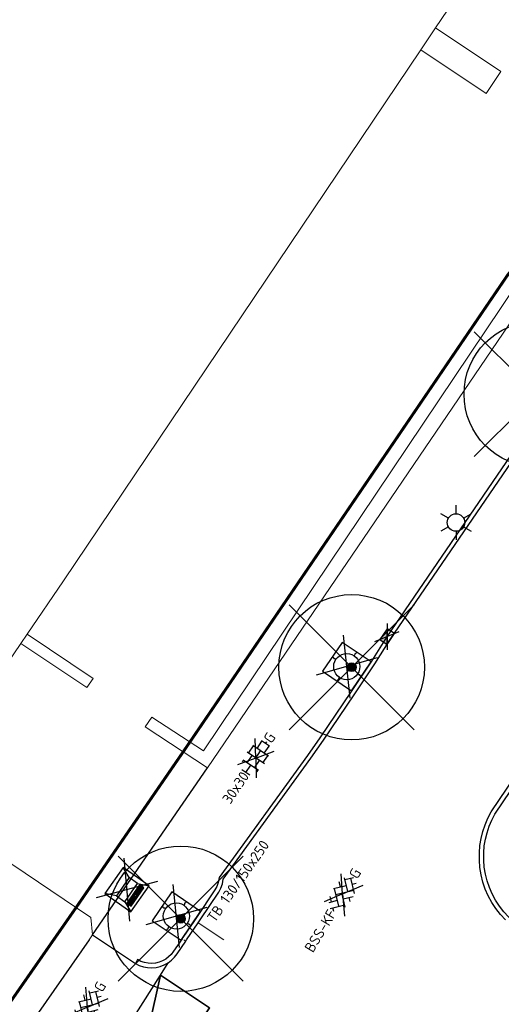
# Model space of a CAD drawing. Header units: metres. Extents: x 92877 to 94117, y 464509 to 465451.
# Tile 44 of 102: x 93210 to 93227, y 465037 to 465071. Entities that reach past the tile are written whole.
import ezdxf
from ezdxf.enums import TextEntityAlignment as Align

# ---------------------------------------------------------------- set-up
doc = ezdxf.new("R2010")
doc.units = ezdxf.units.M
doc.linetypes.add('XX-PROJECTGRENS', pattern=[18, 12, -3, 0, -3])
doc.layers.get('0').update_dxf_attribs({"linetype": 'CONTINUOUS'})
for name, color, linetype, lineweight in [('B-WE-IE-TERREINAFSCHEIDING_KUNSTMATIG_HEKWERK-G', 252, 'IE-TERREINAFSCHEIDING-KUNSTMATIG', 18), ('B-WE-IE-TERREINAFSCHEIDING_KUNSTMATIG_MUUR-G', 252, 'IE-TERREINAFSCHEIDING-KUNSTMATIG-DICHT', 18), ('B-WE-KL-ET_LS_OV_LICHTMAST-S', 252, 'CONTINUOUS', 25), ('B-WE-VH-VERHARDING-GV', 252, 'CONTINUOUS', 18), ('N-WE-KG-GRENS_PROJECT-G', 1, 'XX-PROJECTGRENS', 35), ('V-WE-GR-BOOM-S', 90, 'CONTINUOUS', 25), ('V-WE-IE-MEUBILAIR_WEGMEUBILAIR_AFVALBAK-S', 7, 'CONTINUOUS', 25), ('V-WE-IE-MEUBILAIR_WEGMEUBILAIR_BOOMKRANS-S', 7, 'CONTINUOUS', 25), ('V-WE-RI-HWA_KOLK-S', 150, 'CONTINUOUS', 25), ('V-WE-VH-KANTOPSLUITING-T18', 10, 'CONTINUOUS', 18), ('V-WE-VH-KANTOPSLUITING_TROTTOIRBAND_130 150-G', 210, 'VH-TROTTOIRBAND_130-150-V', 25), ('V-WE-VH-KANTOPSLUITING_VOORKANTBAND-G', 50, 'CONTINUOUS', 25), ('V-WE-VH-MATERIAALGRENS-G', 7, 'CONTINUOUS-V', 25), ('V-WE-VH-VERHARDING_BETONSTRAATSTEEN-S', 252, 'CONTINUOUS', 25), ('V-WE-VH-VERHARDING_TEGEL-S', 252, 'CONTINUOUS', 25), ('V-WE-VW-MARKERING-G', 7, 'CONTINUOUS', 35)]:
    doc.layers.add(name, color=color, linetype=linetype, lineweight=lineweight)
doc.styles.add('NLCS-ISO', font='NLCS-ISO.ttf')
doc.styles.add('NLCS-ISO-M200-T18', font='NLCS-ISO.ttf', dxfattribs={"height": 0.36})
doc.linetypes.add('CONTINUOUS-V', pattern='A,3.5,[24,NLCS.SHX,S=0.5,R=0,X=0,Y=0],3.5', length=7)
doc.linetypes.add('IE-TERREINAFSCHEIDING-KUNSTMATIG', pattern='A,4,[82,NLCS.SHX,S=0.75,R=90,X=0,Y=0],4,-2', length=10)
doc.linetypes.add('IE-TERREINAFSCHEIDING-KUNSTMATIG-DICHT', pattern='A,8,-1,[82,NLCS.SHX,S=0.75,R=90,X=0,Y=0],-1', length=10)
doc.linetypes.add('VH-TROTTOIRBAND_130-150-V', pattern='A,2.5,[24,NLCS.SHX,S=1,R=0,X=0,Y=0],2.5,-2,2,-2,2,-2', length=15)

# ---------------------------------------------------------------- blocks, each defined once
blk = doc.blocks.new('V-SIE-WEG_BOOMKRANS')
at = {"color": 0}
for p, q in [((-0.8357470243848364, -0.7012750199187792), (0.8357470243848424, 0.7012750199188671)), ((0.8357470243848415, -0.7012750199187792), (-0.8357470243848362, 0.7012750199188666))]:
    blk.add_line(p, q, dxfattribs=at)
at = {"flags": 128}
blk.add_lwpolyline([(-0.5999999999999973, -0.5999999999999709), (0.6000000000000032, -0.5999999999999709), (0.6000000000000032, 0.6), (-0.5999999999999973, 0.6)], close=True, dxfattribs=at)
for points in [[(-0.000999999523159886, 0.6), (-0.000999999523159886, 0.5510000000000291), (-0.01599999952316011, 0.5250000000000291), (-0.000999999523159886, 0.4980000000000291), (-0.000999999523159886, 0.4500000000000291)], [(0.6000000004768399, 0.001000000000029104), (0.55100000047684, 0.001000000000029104), (0.5250000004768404, 0.016), (0.4980000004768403, 0.001000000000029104), (0.4500000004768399, 0.001000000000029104)], [(-0.5999999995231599, -0.001), (-0.5509999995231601, -0.001), (-0.5249999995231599, -0.0159999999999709), (-0.4979999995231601, -0.001), (-0.4499999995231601, -0.001)], [(0.001000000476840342, -0.5999999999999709), (0.001000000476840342, -0.551), (0.01600000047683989, -0.525), (0.001000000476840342, -0.498), (0.001000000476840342, -0.45)]]:
    blk.add_lwpolyline(points, dxfattribs=at)
blk.add_circle((2.728484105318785e-15, 5.820766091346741e-14), 0.45)
blk = doc.blocks.new('V-SRI-KOLK_TROTTOIR-SO')
blk.add_hatch(color=256).paths.add_polyline_path([(1.12499999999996, 0.7499999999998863), (-1.124999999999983, 0.7499999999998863), (-1.124999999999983, -0.7499999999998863)])
at = {"ltscale": 0.1}
for p, q in [((-1.875000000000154, 1.25), (1.875000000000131, -1.25)), ((1.875000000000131, 1.25), (-1.875000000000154, -1.25))]:
    blk.add_line(p, q, dxfattribs=at)
blk.add_line((-1.124999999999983, -0.7499999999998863), (1.12499999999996, 0.7499999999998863))
at = {"flags": 128}
blk.add_lwpolyline([(-1.124999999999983, -0.7499999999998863), (1.12499999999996, -0.7499999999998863), (1.12499999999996, 0.7499999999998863), (-1.124999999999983, 0.7499999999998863)], close=True, dxfattribs=at)
blk = doc.blocks.new('V-SVH-TEGEL_300X300_DUN_HALFST_KL-SO')
at = {"ltscale": 0.1}
for p, q in [((-3.33066907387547e-16, 0), (-2.726908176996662, 1.963224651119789)), ((-3.33066907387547e-16, 0), (2.726908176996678, 1.963224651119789)), ((-6.661338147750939e-16, 0), (-2.745585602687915, -1.976671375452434)), ((0, 0), (2.745585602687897, -1.976671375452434))]:
    blk.add_line(p, q, dxfattribs=at)
for p, q in [((1.110223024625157e-15, -1.78372119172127), (1.110223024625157e-15, 1.78372119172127)), ((-3.08021532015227, 0.7500000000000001), (-2.999999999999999, 0.7500000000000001)), ((-2.999999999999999, -0.8349495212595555), (-2.999999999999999, 0.834949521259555)), ((-2.999999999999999, 0), (-1.499999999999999, 0)), ((-1.83708385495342, 1.5), (-1.499999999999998, 1.5)), ((-1.499999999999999, -1.600165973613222), (-1.499999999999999, 1.600165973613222)), ((-1.499999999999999, 0.7500000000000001), (1.110223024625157e-15, 0.7500000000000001)), ((2.220446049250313e-15, 1.5), (1.500000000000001, 1.5)), ((0, 0), (1.500000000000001, 0)), ((1.500000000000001, -1.600165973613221), (1.500000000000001, 1.600165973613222)), ((1.500000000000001, 0.7500000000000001), (3, 0.7500000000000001)), ((3, -0.8349495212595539), (3, 0.8349495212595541)), ((3, 0), (3.39489953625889, 0)), ((-3.08021532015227, -0.7500000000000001), (-3, -0.7500000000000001)), ((-1.837083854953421, -1.5), (-1.499999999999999, -1.5)), ((-1.5, -0.7500000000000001), (0, -0.7500000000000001)), ((1.110223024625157e-15, -1.5), (1.500000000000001, -1.5)), ((1.499999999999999, -0.7500000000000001), (3, -0.7500000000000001))]:
    blk.add_line(p, q)
at = {"style": 'NLCS-ISO'}
blk.add_attdef('FORMAAT', text='', height=1.8, dxfattribs=at).set_placement((-3.18021532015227, -2.887924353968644e-16), align=Align.MIDDLE_RIGHT)
blk.add_attdef('KLEUR', text='', height=1.8, dxfattribs=at).set_placement((3.49489953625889, -6.891423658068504e-16), align=Align.MIDDLE_LEFT)
at = {"style": 'NLCS-ISO', "flags": 1}
blk.add_attdef('FUNCTIE', text='', height=1.8, dxfattribs=at).set_placement((0.1159930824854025, -3.584775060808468), align=Align.MIDDLE_CENTER)
blk = doc.blocks.new('V-SVH-BSS_KEIFORMAAT_KEPER_KL-SO')
for p, q in [((3.33066907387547e-16, -1.215633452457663e-16), (-2.795956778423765, 2.012935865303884)), ((-2.150701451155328, -0.5274137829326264), (0.07668490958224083, 1.699972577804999)), ((-0.0233001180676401, 1.799957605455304), (1.56160915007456, 0.2150483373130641)), ((3.33066907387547e-16, -2.464634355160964e-16), (2.795956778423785, 2.012935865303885)), ((-3.361200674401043, -0.2529887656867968), (-2.893163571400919, 0.2150483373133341)), ((-3.230866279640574, 0.552751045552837), (-1.408239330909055, -1.269875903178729)), ((-2.443047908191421, 1.249856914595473), (-1.408239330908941, 0.2150483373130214)), ((-2.150701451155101, 0.9575104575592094), (-1.491136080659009, 1.61707582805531)), ((-1.697265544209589, -1.558902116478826), (0.07668490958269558, 0.2150483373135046)), ((-0.6657772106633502, 0.9575104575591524), (1.561609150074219, -1.269875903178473)), ((0.819147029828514, 0.9575104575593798), (1.48126162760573, 1.619625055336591)), ((0.8191470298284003, -0.5274137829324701), (2.540532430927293, 1.193971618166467)), ((1.135075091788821, -1.696409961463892), (3.046533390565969, 0.2150483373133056)), ((2.304071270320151, 0.9575104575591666), (3.386689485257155, -0.1251077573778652)), ((0, -1.215633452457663e-16), (-3.12887873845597, -2.252621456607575)), ((-0.6657772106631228, -0.5274137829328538), (0.5803163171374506, -1.773507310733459)), ((-0.4383699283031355, -1.784930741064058), (0.0766849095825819, -1.269875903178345)), ((6.661338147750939e-16, -2.464634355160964e-16), (3.12887873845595, -2.252621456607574)), ((2.304071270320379, -0.5274137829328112), (2.796901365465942, -1.020243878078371))]:
    blk.add_line(p, q)
at = {"style": 'NLCS-ISO'}
blk.add_attdef('FORMAAT', text='', height=1.8, dxfattribs=at).set_placement((-3.394710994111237, -0.01897021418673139), align=Align.MIDDLE_RIGHT)
blk.add_attdef('KLEUR', text='', height=1.8, dxfattribs=at).set_placement((3.39489953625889, -7.275957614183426e-16), align=Align.MIDDLE_LEFT)
at = {"style": 'NLCS-ISO', "flags": 1}
blk.add_attdef('FUNCTIE', text='', height=1.8, dxfattribs=at).set_placement((0.1159930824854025, -3.584775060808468), align=Align.MIDDLE_CENTER)
blk = doc.blocks.new('V-SIE-WEG_AFVALBAK_TYPE_03')
at = {"color": 0}
for p, q in [((-0.8357470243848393, -0.7012750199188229), (0.8357470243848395, 0.7012750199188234)), ((0.8357470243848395, -0.7012750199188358), (-0.8357470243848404, 0.7012750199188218))]:
    blk.add_line(p, q, dxfattribs=at)
at = {"ltscale": 0.5, "flags": 128}
for points in [[(0.548973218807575, 0.5489732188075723), (-0.548973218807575, 0.5489732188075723), (-0.548973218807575, -0.5489732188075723), (0.548973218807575, -0.5489732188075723)], [(0.3846350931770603, 0.1772199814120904), (-0.3846350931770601, 0.1772199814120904), (-0.3846350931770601, -0.1772199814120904), (0.3846350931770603, -0.1772199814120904)], [(0.3846350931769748, -0.2581042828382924), (-0.3846350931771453, -0.2581042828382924), (-0.3846350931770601, -0.4414985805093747), (0.3846350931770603, -0.4414985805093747)], [(0.04643019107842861, -0.3131684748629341), (-0.04643019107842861, -0.3131684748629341), (-0.04643019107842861, -0.386434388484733), (0.04643019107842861, -0.386434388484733)]]:
    blk.add_lwpolyline(points, close=True, dxfattribs=at)
for points in [[(-0.3846350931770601, 0.1772199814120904), (-0.548973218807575, 0.5489732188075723)], [(0.3846350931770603, 0.1772199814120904), (0.548973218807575, 0.5489732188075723)], [(-0.3846350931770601, -0.1772199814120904), (-0.548973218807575, -0.5489732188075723)], [(0.3846350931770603, -0.2856363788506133), (-0.3846350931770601, -0.2856363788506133)], [(0.3846350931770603, -0.3131684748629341), (-0.3846350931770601, -0.3131684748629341)], [(0.3846350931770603, -0.1772199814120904), (0.548973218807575, -0.5489732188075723)], [(-0.04643019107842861, -0.3498014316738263), (-0.3846350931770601, -0.3498014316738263)], [(0.3846350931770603, -0.386434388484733), (-0.3846350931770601, -0.386434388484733)], [(0.3846350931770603, -0.4139664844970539), (-0.3846350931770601, -0.4139664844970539)], [(0.3846350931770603, -0.3498014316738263), (0.04643019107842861, -0.3498014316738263)]]:
    blk.add_lwpolyline(points, dxfattribs=at)
blk = doc.blocks.new('V-SGR-BOOM_01')
at = {"ltscale": 0.1}
h = blk.add_hatch(color=256, dxfattribs=at)
edge = h.paths.add_edge_path()
edge.add_arc((1.70530256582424e-13, -1.70530256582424e-13), 0.15, 0, 360)
at = {"lineweight": -3}
for p, q in [((-2.146446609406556, 2.146446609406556), (2.146446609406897, -2.146446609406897)), ((2.146446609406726, 2.146446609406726), (-2.146446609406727, -2.146446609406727))]:
    blk.add_line(p, q, dxfattribs=at)
for centre, radius in [((0, 0), 2.5), ((7.366995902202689e-12, -5.115907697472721e-12), 0.04499999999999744)]:
    blk.add_circle(centre, radius)
at = {"ltscale": 0.1}
blk.add_circle((1.70530256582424e-13, -1.70530256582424e-13), 0.15, dxfattribs=at)
blk = doc.blocks.new('Q_LICHTMAST')
for points in [[(0, 0.2999999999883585), (0, 0.5999999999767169)], [(-0.259808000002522, 0.1500000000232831), (-0.5196149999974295, 0.2999999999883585)], [(0.259808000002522, 0.1500000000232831), (0.5196149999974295, 0.2999999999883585)], [(-0.259808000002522, -0.1500000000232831), (-0.5196149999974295, -0.2999999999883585)], [(0, -0.2999999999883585), (0, -0.5999999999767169)], [(0.259808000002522, -0.1500000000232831), (0.5196149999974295, -0.2999999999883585)]]:
    blk.add_lwpolyline(points)
blk.add_circle((-0.0001320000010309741, -0.0001319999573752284), 0.3001329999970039)

msp = doc.modelspace()

# ---------------------------------------------------------------- linework, layer by layer
at = {"layer": 'B-WE-IE-TERREINAFSCHEIDING_KUNSTMATIG_HEKWERK-G'}
for p, q in [((93223.845, 465070.139), (93224.354, 465070.893)), ((93211.571, 465051.88), (93223.845, 465070.139)), ((93210.323, 465050.048), (93211.571, 465051.88)), ((93210.107, 465049.73), (93210.323, 465050.048))]:
    msp.add_line(p, q, dxfattribs=at)
at = {"layer": 'B-WE-IE-TERREINAFSCHEIDING_KUNSTMATIG_HEKWERK-G', "flags": 128}
for points in [[(93224.354, 465070.893), (93226.288, 465073.76), (93226.33, 465073.904)], [(93207.452, 465047.79), (93208.363, 465047.17), (93210.107, 465049.73)]]:
    msp.add_lwpolyline(points, dxfattribs=at)
at = {"layer": 'B-WE-IE-TERREINAFSCHEIDING_KUNSTMATIG_MUUR-G'}
msp.add_line((93205.54000000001, 465044.98), (93212.51, 465040.3), dxfattribs=at)
at = {"layer": 'B-WE-VH-VERHARDING-GV'}
for p, q in [((93212.51, 465040.3), (93212.571, 465039.707)), ((93216.194, 465040.121), (93217.07442449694, 465039.5320000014)), ((93212.571, 465039.707), (93212.4491177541, 465039.5320000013)), ((93215.769, 465039.49), (93215.70759534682, 465039.5320000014))]:
    msp.add_line(p, q, dxfattribs=at)
at = {"layer": 'B-WE-VH-VERHARDING-GV', "flags": 128}
for points in [[(93224.354, 465070.893), (93226.598, 465069.396), (93226.095, 465068.64), (93223.845, 465070.139)], [(93216.517, 465045.448), (93214.381, 465046.854), (93214.6, 465047.19), (93216.383, 465046.033), (93229.864, 465066.126), (93228.105, 465067.307), (93228.612, 465068.038), (93231.055, 465066.397)], [(93231.055, 465066.397), (93228.736, 465062.951), (93227.634, 465061.794), (93216.517, 465045.448)], [(93210.323, 465050.048), (93212.587, 465048.524), (93212.376, 465048.213), (93210.107, 465049.73)]]:
    msp.add_lwpolyline(points, dxfattribs=at)
at = {"layer": 'N-WE-KG-GRENS_PROJECT-G', "const_width": 0.1, "flags": 128}
msp.add_lwpolyline([(93142.80429705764, 465086.89020479), (93145.44746297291, 465089.5037296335), (93147.33153583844, 465091.9553183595), (93148.61295922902, 465093.1822349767), (93161.41073369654, 465113.6787084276), (93167.20423111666, 465122.9573737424), (93170.45562728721, 465128.1729658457), (93179.76312837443, 465143.1032084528), (93186.8939262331, 465154.4956882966), (93187.8904206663, 465154.904034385), (93188.17006029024, 465154.6787376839), (93191.38955948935, 465152.0772852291), (93194.82777076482, 465149.4128440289), (93202.7516017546, 465142.9220781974), (93211.3338844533, 465136.0857598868), (93246.40084193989, 465107.7012226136), (93253.05856708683, 465102.3144478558), (93253.34322899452, 465100.9758363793), (93245.80418226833, 465089.8650499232), (93244.52175508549, 465087.9409093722), (93231.81246827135, 465069.2934230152), (93227.95413775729, 465063.5800498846), (93226.85327734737, 465062.4242463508), (93215.69149959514, 465046.0124069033), (93211.99600512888, 465040.6358651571), (93204.42491680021, 465029.7530879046), (93202.60922809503, 465027.1431942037), (93198.03152992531, 465020.2126231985), (93194.36277276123, 465014.8691722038), (93190.61904636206, 465009.5049370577), (93189.81877462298, 465008.2205257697), (93185.53132241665, 465002.305254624), (93181.43253837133, 464996.6908783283), (93178.69589622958, 464993.153389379), (93172.1027446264, 464984.5638890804), (93163.08542418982, 464972.8354924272), (93161.13136953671, 464970.564412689), (93154.08332522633, 464961.6465004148), (93148.9853571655, 464955.3111959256), (93145.46927555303, 464951.03857026), (93138.605061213, 464942.9267433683), (93131.70248435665, 464935.1401417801), (93128.23609135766, 464931.4101217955), (93126.8654784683, 464929.653154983), (93122.06203873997, 464924.7900451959), (93112.81988821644, 464915.3526702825), (93112.69377977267, 464915.473943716), (93110.00695643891, 464912.8086800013), (93108.15812065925, 464914.640604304), (93097.9536142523, 464904.4176761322), (93099.61595302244, 464902.3786449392), (93097.34581573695, 464900.0040813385), (93095.10492812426, 464898.0415892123), (93093.14052423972, 464896.4268749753), (93087.35763144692, 464891.8347837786), (93084.64740889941, 464889.5614990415), (93079.68665377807, 464885.2220829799), (93073.55860487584, 464880.644886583), (93064.79519316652, 464874.7893206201), (93057.66233501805, 464870.1650565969), (93057.25488905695, 464870.0069525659), (93057.1679003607, 464870.0022571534), (93056.6067476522, 464870.0912006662), (93053.27707284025, 464868.4113416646), (93060.03872779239, 464854.3720513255), (93062.42592831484, 464849.1520798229), (93065.24884538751, 464843.3384421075), (93068.53218685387, 464844.7778848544), (93069.15381959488, 464846.1467222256), (93077.3156521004, 464850.7158418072), (93083.1095616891, 464853.9102026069), (93083.11248107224, 464853.9050936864), (93087.98294795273, 464856.6177587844), (93087.62305232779, 464857.3150565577), (93087.91428833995, 464857.8445765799), (93094.13664062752, 464862.2077458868), (93094.0324274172, 464862.5015384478), (93094.43059567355, 464862.804748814), (93094.60870639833, 464862.5389119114), (93096.96617079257, 464864.1914690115), (93097.44488401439, 464863.6913958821), (93100.28596185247, 464866.4090652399), (93107.265087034, 464873.111858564), (93113.75732477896, 464878.7649635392), (93119.02743996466, 464883.3539073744), (93126.18960596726, 464890.3188673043), (93126.0526195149, 464890.4474238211), (93129.22376864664, 464893.5884568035), (93132.7537033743, 464897.330267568), (93136.97946519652, 464901.4658210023), (93141.06384090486, 464906.0392416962), (93145.12252475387, 464910.0202473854), (93146.94610504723, 464911.9374640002), (93151.57115494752, 464916.8719186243), (93154.02597167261, 464919.5459692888), (93161.92300866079, 464928.6931202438), (93166.43714699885, 464933.8281028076), (93170.51856329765, 464938.7372399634), (93174.37173622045, 464943.5101661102), (93176.33748399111, 464945.9834252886), (93178.66909427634, 464948.9235332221), (93181.23583944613, 464952.5405833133), (93184.32104726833, 464956.451592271), (93185.61684713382, 464958.0517197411), (93188.57210998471, 464961.8395922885), (93195.31523137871, 464970.699100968), (93197.09315576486, 464969.2765634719), (93199.63726622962, 464972.4652624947), (93198.95022027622, 464972.9578614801), (93202.9509271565, 464977.9488423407), (93202.24859323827, 464978.520742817), (93202.36407174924, 464978.6657052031), (93202.23358798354, 464979.7196125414), (93202.71134989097, 464980.3276731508), (93203.77074459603, 464980.4575989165), (93206.2832454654, 464983.6484750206), (93206.1531710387, 464984.7090818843), (93206.62836581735, 464985.3138752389), (93207.67818228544, 464985.4338542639), (93209.47712243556, 464987.7219322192), (93211.50021159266, 464990.2951060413), (93211.38019071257, 464991.345288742), (93211.85836581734, 464991.9538752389), (93212.9080604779, 464992.073840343), (93215.41320841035, 464995.2587771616), (93215.28317103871, 464996.3190818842), (93215.75797961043, 464996.9233837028), (93216.81706040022, 464997.0432796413), (93217.97586011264, 464998.5133427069), (93217.19528487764, 464999.1884083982), (93221.28540733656, 465004.1169042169), (93220.56246820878, 465004.6188887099), (93224.4982598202, 465009.5040169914), (93223.74428595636, 465010.1071960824), (93228.7449811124, 465016.3790959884), (93228.54771848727, 465017.6613030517), (93229.79936612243, 465019.1379659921), (93230.17087632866, 465019.2035266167), (93232.85930069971, 465016.9199559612), (93240.87915415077, 465028.7227795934), (93247.23695779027, 465037.4657398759), (93243.34514113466, 465039.4257563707), (93245.38538270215, 465042.4066058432), (93267.79142837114, 465074.7615726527), (93271.65353059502, 465080.831630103), (93274.3148129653, 465084.6533962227), (93274.677465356, 465085.2713558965), (93280.63130042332, 465092.9915384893), (93283.91500586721, 465097.5328332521), (93293.2383330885, 465109.0997418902), (93296.47093620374, 465112.8527640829), (93305.14509651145, 465123.7916948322), (93308.46055612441, 465126.6389011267), (93309.39844513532, 465127.0002190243), (93310.34003864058, 465127.103953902), (93311.02119270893, 465127.0289644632), (93311.5693661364, 465126.5721532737), (93314.32453765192, 465123.4245071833), (93311.44553851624, 465121.2182638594), (93317.76262007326, 465113.434716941), (93320.74156918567, 465115.843867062), (93321.73357680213, 465114.6181865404), (93318.74329120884, 465112.1979553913), (93332.36264752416, 465095.3831190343), (93335.32373132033, 465097.783997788), (93336.31307353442, 465096.5660075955), (93333.3940357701, 465094.1967885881), (93346.86341033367, 465077.5724253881), (93349.74500178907, 465079.9137184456), (93350.75350406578, 465078.674193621), (93347.84463309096, 465076.3051131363), (93354.17574422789, 465068.5004889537), (93362.8502552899, 465075.5913732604), (93361.37562568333, 465077.2864525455), (93365.2185617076, 465080.3315918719), (93350.59622368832, 465098.2315771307), (93346.72895475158, 465095.0766739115), (93346.08873782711, 465095.9866431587), (93350.71475134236, 465099.7745938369, 0.509220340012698), (93350.9221045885, 465101.9666431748), (93324.40196316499, 465134.6512182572), (93320.90745971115, 465131.8112471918), (93318.8848821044, 465134.3215533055, -0.09810561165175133), (93317.85851686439, 465136.5455343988), (93317.80867517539, 465136.8270581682), (93329.2869297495, 465148.4786734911), (93335.15593707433, 465154.2538725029), (93344.69718230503, 465163.3086348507, -0.3495671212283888), (93347.49269100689, 465163.354135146), (93347.81292536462, 465163.0489986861), (93349.12651282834, 465161.4128105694), (93346.39141701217, 465159.2288391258), (93348.19137284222, 465157.3427610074), (93348.24344830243, 465157.3837761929), (93353.34121163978, 465151.0841825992), (93356.36069317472, 465153.5237637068), (93357.29361816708, 465152.369322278), (93354.272942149, 465149.9287760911), (93367.90136846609, 465133.0943093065), (93370.91929201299, 465135.5326316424), (93371.85603172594, 465134.3691923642), (93368.84423716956, 465131.9277376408), (93379.8410937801, 465118.3340873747), (93382.85895192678, 465120.7723568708), (93383.7853558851, 465119.620726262), (93380.76219426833, 465117.1781718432), (93384.64420403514, 465112.3923353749), (93390.96785931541, 465117.5362892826), (93393.69841763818, 465119.7437360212), (93389.57504150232, 465124.7508357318), (93393.12609517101, 465127.6527077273), (93381.65183199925, 465141.9576557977), (93378.04540690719, 465139.0123733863), (93374.93228709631, 465142.846789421), (93384.72424635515, 465150.6280984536, 0.3930050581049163), (93384.97058213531, 465152.6731115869), (93376.32152097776, 465163.1312513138, 0.3935512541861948), (93374.27751936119, 465163.3772655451), (93369.8579814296, 465159.7975508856), (93359.89255996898, 465172.1436396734), (93359.19622914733, 465171.5898261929), (93356.89424431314, 465174.416198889), (93366.32658963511, 465182.3647567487), (93383.74022261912, 465196.7098251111, -0.3091808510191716), (93386.81897119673, 465196.2354680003), (93386.97684969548, 465196.0721454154), (93387.79727159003, 465195.0670590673), (93385.13016150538, 465192.8594510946), (93391.41156974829, 465185.1044719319), (93394.43023397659, 465187.5433926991), (93395.4350945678, 465186.2984326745), (93392.42477688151, 465183.8581751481), (93405.87181105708, 465167.2120926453), (93408.89149213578, 465169.6618339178), (93409.89509456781, 465168.4184326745), (93406.88380956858, 465165.9773910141), (93415.68222789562, 465155.1135614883), (93422.30477309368, 465160.4765245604), (93419.31179454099, 465164.5042788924), (93427.80481647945, 465171.4590664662), (93432.93594103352, 465175.6021548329, 0.3899453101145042), (93433.11658534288, 465177.6054762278), (93406.3057162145, 465210.5983879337, 0.4038953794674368), (93404.27209923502, 465210.7921455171), (93395.07123648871, 465203.2593528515, -0.04985034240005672), (93394.52908786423, 465205.0753299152), (93406.00284424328, 465214.4739206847), (93406.15272161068, 465214.2584719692), (93408.85518404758, 465216.5151077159), (93413.24334298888, 465220.1259470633), (93424.06128453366, 465228.9780809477), (93433.3351468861, 465236.5639683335), (93456.9014086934, 465255.8033650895), (93462.35764348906, 465260.2563476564), (93474.23993893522, 465257.3843466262), (93487.49067795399, 465268.3649894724), (93481.95693986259, 465274.41305854), (93477.95319647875, 465270.7497956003), (93460.62166489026, 465275.1640670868), (93454.05416610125, 465277.3773557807), (93450.53209209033, 465272.8511826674), (93448.51642743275, 465271.2051818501), (93400.4546219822, 465231.9586314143), (93399.0105470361, 465233.6515791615), (93395.69052921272, 465230.9752000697), (93395.47496523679, 465231.2409200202), (93389.32102571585, 465226.0592571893), (93372.98301149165, 465212.6719812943), (93260.05766131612, 465121.0219899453), (93254.21226699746, 465128.3267402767), (93255.4846270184, 465129.3591026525), (93251.17248705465, 465134.6704961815), (93250.97601480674, 465134.512818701), (93249.72989209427, 465136.0656102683), (93249.92508751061, 465136.221697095), (93245.511587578, 465141.5929509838), (93245.41417677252, 465141.4886988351), (93215.79738492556, 465178.0863870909), (93224.8167537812, 465185.3736132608), (93221.61526694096, 465189.3111635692), (93221.50360961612, 465189.4385917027), (93221.50439898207, 465189.4836573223), (93221.582101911, 465189.6642799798), (93258.55461558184, 465216.2779695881), (93287.85813623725, 465237.3061904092), (93316.7188344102, 465257.8145547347), (93323.66504285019, 465262.739966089), (93325.26598421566, 465260.7726554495), (93334.63096997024, 465268.4041921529), (93348.96746826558, 465280.041349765), (93353.28327845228, 465283.4939979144), (93353.52484514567, 465283.1916050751), (93373.21877998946, 465297.0935122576), (93403.84446757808, 465318.9475604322), (93403.68599755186, 465319.15829185), (93405.48266582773, 465320.4033153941), (93410.35102775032, 465324.91241924), (93402.83451359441, 465333.568526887), (93398.3349855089, 465338.8946844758), (93392.5730558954, 465334.0795202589), (93389.10449811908, 465331.4743872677), (93348.4469782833, 465302.9637363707), (93320.09955252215, 465282.7865861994), (93289.01399534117, 465260.4804688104), (93254.82033947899, 465235.9167162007), (93226.58829530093, 465215.7169691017), (93213.12860029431, 465205.9954103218), (93182.7690915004, 465181.2219967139), (93183.25434166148, 465180.5704061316), (93182.2924574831, 465179.9052522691), (93183.6853527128, 465178.0158589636), (93174.63110794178, 465171.4670638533), (93173.39556020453, 465173.1950096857), (93172.30346325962, 465172.3878075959), (93168.47110548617, 465170.1929743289), (93170.11902708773, 465168.0840585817), (93171.26352441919, 465166.9046147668), (93171.88733240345, 465165.9202339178), (93172.04584747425, 465165.4846295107), (93172.06121541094, 465164.0195528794), (93171.79079551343, 465162.2213228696), (93171.60252133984, 465161.8893657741), (93167.9020977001, 465156.012750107), (93164.38990227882, 465150.4028407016), (93160.43475791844, 465144.0584899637), (93158.38157503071, 465140.7263451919), (93156.60676416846, 465137.916810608), (93154.80699276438, 465135.0488433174), (93153.78591119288, 465134.1879314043), (93154.01603580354, 465133.775485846), (93153.33815750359, 465133.1333537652), (93153.15983108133, 465132.5062391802), (93153.13426777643, 465132.462907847), (93152.07738387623, 465130.6714263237), (93150.97268763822, 465128.9064975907), (93147.77482886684, 465123.7689001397), (93144.0580307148, 465117.809442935), (93140.543845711, 465112.1525840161), (93139.0166669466, 465109.7809960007), (93136.38067592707, 465105.4846439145), (93134.48047024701, 465102.4148511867), (93134.18324491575, 465101.964861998), (93133.95819652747, 465101.734731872), (93130.91543747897, 465098.9303868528), (93126.02951325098, 465094.4554562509), (93121.81761688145, 465090.5751815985), (93117.9038250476, 465086.8329504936), (93113.46968958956, 465082.4478672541), (93112.83416227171, 465082.4954945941), (93109.77876379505, 465079.4389773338), (93106.78165162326, 465076.4407468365), (93106.8188488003, 465075.8009553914), (93105.52160560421, 465074.5128370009), (93100.1623396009, 465069.0764232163), (93097.99326453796, 465066.7928161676), (93094.57205576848, 465063.11298687), (93089.13543018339, 465057.1056657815), (93083.69269165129, 465051.0146010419), (93080.41726045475, 465047.3349932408), (93077.0174616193, 465043.4970914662), (93073.93406549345, 465040.0144568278), (93073.47201796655, 465039.5343683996), (93072.00093929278, 465037.8626698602), (93071.8117261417, 465037.6378344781), (93069.70521612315, 465035.224995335), (93068.07849556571, 465033.4236998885), (93064.12112958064, 465029.2378324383), (93059.89089314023, 465024.7839535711), (93054.54594196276, 465019.3483255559), (93051.82948794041, 465016.782896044), (93042.95362711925, 465008.5877177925), (93039.42842054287, 465005.3282752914), (93039.0399360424, 465005.8806878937), (93035.76823679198, 465003.5013061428), (93034.64207111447, 465002.5819118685), (93035.28199744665, 465001.8467817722), (93028.26852821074, 464995.8706144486), (93027.6301083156, 464996.6264795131), (93025.85252654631, 464995.1080935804), (93024.89847244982, 464994.4890941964), (93025.34777373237, 464993.8008028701), (93025.38541423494, 464993.139339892), (93023.54563129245, 464991.6573596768), (93020.74003389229, 464989.8672713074), (93009.83101131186, 464980.8392183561), (93002.61415884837, 464974.8215880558), (93001.21940402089, 464974.423761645), (92997.62650226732, 464972.3144672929), (93000.2747005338, 464968.182290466), (93003.2223177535, 464963.8178612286), (93004.53942970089, 464962.4720187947), (93005.55825369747, 464961.0075924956), (93007.71360615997, 464956.7848667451), (93011.38857692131, 464958.3598506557), (93011.75807995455, 464959.8028334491), (93016.76117840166, 464964.0052836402), (93022.79767618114, 464969.0663011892), (93023.12431420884, 464969.0692706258), (93023.85870693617, 464969.957648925), (93031.99377797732, 464976.7865896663), (93034.0074111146, 464978.4399305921), (93039.33470028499, 464982.9504087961), (93042.14881627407, 464985.3270612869), (93043.34334075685, 464986.2864985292), (93048.65203221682, 464990.9003666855), (93051.63817662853, 464993.4819612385), (93054.31944405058, 464995.5991624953), (93054.15975046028, 464995.7281457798), (93056.81689604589, 464998.0876788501), (93056.95004792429, 464998.2489828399), (93057.02524218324, 464998.2231198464), (93061.75247089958, 465002.7075316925), (93069.17192253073, 465009.816812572), (93070.32705726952, 465011.3051592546), (93072.94651135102, 465014.0034531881), (93077.45424155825, 465018.6468373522), (93081.95092802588, 465023.5171040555), (93086.14732447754, 465028.1491645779), (93090.29132332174, 465032.8126647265), (93095.6452174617, 465038.8673294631), (93100.70575194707, 465044.5215410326), (93107.65217228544, 465052.2180349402), (93109.07982107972, 465053.7332329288), (93109.47618756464, 465054.1536809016), (93112.16490440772, 465057.0057527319), (93113.93614142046, 465058.7698807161), (93117.52113877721, 465062.6008158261), (93121.64315446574, 465066.7749639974), (93123.54711219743, 465068.6988167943), (93128.68968761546, 465073.6173246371), (93128.79698689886, 465073.7197902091), (93131.8577345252, 465076.5922071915), (93136.52332422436, 465080.9807752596), (93138.3591514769, 465082.7075993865)], format="xyb", close=True, dxfattribs=at)
at = {"layer": 'V-WE-VH-KANTOPSLUITING_TROTTOIRBAND_130 150-G', "flags": 128}
msp.add_lwpolyline([(93145.547, 465097.654), (93145.68689954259, 465097.7081120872), (93145.27692617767, 465098.7680431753), (93144.32405153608, 465101.2351836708), (93144.307, 465101.3537324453), (93144.30700000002, 465101.4792675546), (93144.32492402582, 465101.6038822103), (93144.36054065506, 465101.7243003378), (93144.41405909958, 465101.8372837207), (93144.4834529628, 465101.942659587), (93144.56680403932, 465102.037067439), (93144.6630743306, 465102.1171506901), (93144.76954119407, 465102.183586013), (93144.88505527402, 465102.2328493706), (93145.0061547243, 465102.2652562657), (93145.1320188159, 465102.279811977), (93145.21264424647, 465102.2780592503), (93145.25646145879, 465102.2764658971), (93145.38017204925, 465102.255136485), (93145.4993083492, 465102.2151407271), (93145.61623448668, 465102.1566776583), (93146.8515610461, 465101.402142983), (93148.77540022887, 465100.2166963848), (93148.89241983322, 465100.1658182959), (93149.02322391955, 465100.1407144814), (93149.15557614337, 465100.1433615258), (93149.28536980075, 465100.1751477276), (93149.40455265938, 465100.233414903), (93149.50783425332, 465100.3155105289), (93149.58811954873, 465100.4133582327), (93150.493544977, 465101.864450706), (93151.69186071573, 465103.7101786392), (93151.74393173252, 465103.8321010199), (93151.771, 465103.964864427), (93151.771, 465104.0991355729), (93151.74379881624, 465104.2325509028), (93151.68932279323, 465104.3570675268), (93151.61196401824, 465104.4666591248), (93151.513442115, 465104.5599956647), (93148.27355460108, 465106.5195324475), (93148.17769156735, 465106.6078931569), (93148.09374404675, 465106.7115426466), (93148.02208124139, 465106.8341464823), (93147.9749856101, 465106.9514574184), (93147.9422163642, 465107.0816720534), (93147.92937155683, 465107.2144017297), (93147.93625530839, 465107.3486348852), (93147.96199327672, 465107.4798985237), (93148.00752795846, 465107.6061928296), (93148.0730756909, 465107.7301049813), (93148.41626396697, 465108.2796030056), (93151.1224332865, 465112.6172715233), (93151.16173963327, 465112.677434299), (93151.20305854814, 465112.7181076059), (93151.25092996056, 465112.7487453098), (93151.3052448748, 465112.7685542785), (93151.36136713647, 465112.7762073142), (93151.41915661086, 465112.7717125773), (93151.47444256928, 465112.7549982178), (93151.53533567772, 465112.7214289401), (93153.23770307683, 465111.6700548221), (93154.41058006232, 465110.9588849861), (93154.5248819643, 465110.904218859), (93154.65769495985, 465110.875), (93154.7931952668, 465110.875), (93154.92492125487, 465110.9056030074), (93155.04673008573, 465110.9638594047), (93155.1533548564, 465111.0478264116), (93155.23345923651, 465111.1479568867), (93160.1750705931, 465119.0102937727), (93165.32221714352, 465127.2325278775), (93170.79675001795, 465136.0143826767), (93171.26920957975, 465136.7921392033), (93171.70164929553, 465137.5042166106), (93171.91804152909, 465137.8492475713), (93174.10233910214, 465141.3287215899), (93177.26575133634, 465146.4523892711), (93177.69091794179, 465147.145660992), (93178.05492849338, 465147.7400453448), (93178.34989793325, 465148.1954542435), (93178.87466309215, 465149.0056355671), (93181.50348487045, 465153.2361766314), (93181.57499324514, 465153.3659918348), (93181.63107896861, 465153.5079230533), (93181.66892307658, 465153.6581526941), (93181.68612589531, 465153.8106843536), (93181.68384098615, 465153.9637732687), (93181.6627848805, 465154.1111660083), (93181.35770069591, 465155.5525637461), (93181.33707051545, 465155.691593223), (93181.33792346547, 465155.8255063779), (93181.3591976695, 465155.9574064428), (93181.40106740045, 465156.0847246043), (93181.46270826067, 465156.2080063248), (93183.5166403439, 465159.436612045), (93184.1337962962, 465160.4088577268), (93185.60106055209, 465162.7402776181), (93185.74466178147, 465162.9698442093), (93185.90395437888, 465163.1806445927), (93186.08050857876, 465163.3781944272), (93186.27287072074, 465163.5591291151), (93186.480844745, 465163.7222647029), (93186.70156107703, 465163.8684534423), (93186.93317207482, 465163.9952199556), (93187.17517339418, 465164.1009764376), (93187.42623880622, 465164.1859377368), (93187.6828125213, 465164.2498427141), (93187.94407795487, 465164.2908442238), (93188.20734582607, 465164.3099216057), (93188.47133097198, 465164.3061095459), (93188.73462012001, 465164.2793990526), (93188.9951337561, 465164.23073167), (93189.24991056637, 465164.1601193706), (93189.49766792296, 465164.0686397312), (93189.73606332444, 465163.9551635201), (93189.96523432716, 465163.8224353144), (93190.18263743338, 465163.6701573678), (93191.0193532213, 465162.9920086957), (93191.94691721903, 465162.2865797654), (93192.85685088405, 465161.5632224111), (93193.88170554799, 465160.7252795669), (93191.49458692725, 465157.4186926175), (93191.31138347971, 465156.8538153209), (93195.43608980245, 465153.5430347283), (93196.40509771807, 465152.7650283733), (93201.90990069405, 465148.3458920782), (93202.38604644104, 465148.2914754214), (93204.9301407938, 465151.5193579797), (93205.09514382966, 465151.5413583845), (93205.38287501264, 465151.2460553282), (93205.38754470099, 465151.147991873), (93202.9524741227, 465147.9943758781), (93202.92650407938, 465147.4619899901), (93211.54643552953, 465140.3780838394), (93212.1237020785, 465140.2882868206), (93214.67226689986, 465143.5319147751), (93214.90105624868, 465143.5711358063), (93216.60182000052, 465142.2766656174), (93216.61106699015, 465142.2211836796), (93213.82941031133, 465138.7262816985), (93214.91733352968, 465137.8568394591), (93223.99335462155, 465130.6008225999), (93224.9643653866, 465129.8248139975), (93226.72371270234, 465128.4190504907), (93229.2536950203, 465131.5943319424), (93229.52234700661, 465131.6508902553), (93229.66667894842, 465131.5620705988), (93229.69593256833, 465131.2037137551), (93227.30394913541, 465127.9530696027), (93234.02608980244, 465122.5560347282), (93234.9951083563, 465121.778019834), (93239.74753354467, 465117.9635867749), (93242.4543566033, 465121.0190158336), (93242.71779436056, 465121.1000736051), (93242.99424204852, 465120.8236259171), (93242.82910101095, 465120.4068413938), (93240.39846738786, 465117.4280223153), (93249.34076228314, 465110.2064908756), (93251.07608075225, 465108.8537702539), (93251.19664151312, 465108.8021013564), (93251.31930226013, 465108.7727138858), (93251.4458857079, 465108.767599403), (93251.56992292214, 465108.7840533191), (93251.68996149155, 465108.8223635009), (93251.80137784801, 465108.8825539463), (93251.90241934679, 465108.9639120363), (93254.15376221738, 465111.8324454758), (93254.20587980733, 465111.8830739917), (93254.2632107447, 465111.9201293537), (93254.32607529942, 465111.9452751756), (93254.3931741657, 465111.957856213), (93254.4607764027, 465111.9571592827), (93254.52715256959, 465111.9433309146), (93254.52962132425, 465111.9422508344), (93254.58987018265, 465111.9166657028), (93254.65403339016, 465111.8730980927), (93256.38458812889, 465110.4956363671), (93257.12680760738, 465109.9048902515), (93257.18331736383, 465109.8702924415), (93257.23085491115, 465109.8408191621), (93257.27738646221, 465109.8097981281), (93257.32638646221, 465109.7777981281), (93257.37073530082, 465109.7482322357), (93257.63698042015, 465109.5512303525), (93257.8893010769, 465109.3386987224), (93258.12601682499, 465109.1087739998), (93258.34741391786, 465108.8640719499), (93258.55208592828, 465108.6050794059), (93258.73841767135, 465108.332375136), (93258.90622550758, 465108.0491387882), (93259.05376092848, 465107.7540679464), (93259.18281551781, 465107.4503530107), (93259.28949643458, 465107.1380688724), (93259.375929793, 465106.8195279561), (93259.44092430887, 465106.4964955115), (93259.48362896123, 465106.1684461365), (93259.50497139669, 465105.8395786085), (93259.50303119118, 465105.5097436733), (93259.47971879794, 465105.1804561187), (93259.4351040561, 465104.8536046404), (93259.36719944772, 465104.5305727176), (93259.27884018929, 465104.2130619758), (93259.1692520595, 465103.9017541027), (93259.03825551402, 465103.5990065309), (93258.88780213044, 465103.3048944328), (93258.71759522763, 465103.0218646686), (93257.14492977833, 465100.7073005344), (93256.8439305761, 465100.2643017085), (93253.9609009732, 465096.0212581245), (93253.64785055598, 465095.5601838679), (93252.3848303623, 465093.6951540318), (93252.03782815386, 465093.1831507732), (93251.4848595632, 465092.3671971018), (93251.19180849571, 465091.9351217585), (93245.40380610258, 465083.3901182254), (93244.57680478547, 465082.1691162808), (93244.06682071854, 465081.4161398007), (93239.77777151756, 465075.0860671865), (93239.67979832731, 465074.941106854), (93239.01086072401, 465073.9551988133), (93238.93282498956, 465073.8401461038), (93234.30201382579, 465067.0064247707), (93234.24998729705, 465066.930385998), (93233.39814278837, 465065.6716157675), (93233.3781392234, 465065.6426105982), (93233.08291267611, 465065.206275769), (93228.48208256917, 465058.4575249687), (93227.73106589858, 465057.3565005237), (93222.67465746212, 465049.9404348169), (93222.14933720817, 465049.1119297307), (93221.45549898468, 465048.0766632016), (93220.38246300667, 465046.4840939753), (93219.95090209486, 465045.8711379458), (93216.9167998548, 465041.6767306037), (93216.88370109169, 465041.5009647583), (93216.83925050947, 465041.3744515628), (93216.77423298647, 465041.2523240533), (93216.13846731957, 465040.3076160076), (93216.06948335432, 465040.2046399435), (93215.67287662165, 465039.6157955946), (93215.64454408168, 465039.5737300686), (93215.3532025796, 465039.1406816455), (93215.27226768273, 465039.0354662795), (93215.18261824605, 465038.9466788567), (93215.08125675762, 465038.8702282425), (93214.9710706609, 465038.8095831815), (93214.8520288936, 465038.7647268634), (93214.7289178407, 465038.735455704), (93214.60294646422, 465038.7243153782), (93214.47687891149, 465038.730318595), (93214.35194063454, 465038.7544446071), (93214.23240166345, 465038.7940042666), (93214.11008203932, 465038.8551640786), (93214.043, 465038.721)], dxfattribs=at)
msp.add_lwpolyline([(93259.07512767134, 465092.0467400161), (93259.3732277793, 465092.4335722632), (93259.68795127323, 465092.8898223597), (93259.86820689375, 465093.0898966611), (93260.06723873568, 465093.2764890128), (93260.28089448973, 465093.4470303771), (93260.50776978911, 465093.6001951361), (93260.74499551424, 465093.7331563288), (93260.99405850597, 465093.8471505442), (93261.25081065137, 465093.9410375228), (93261.51398498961, 465094.0137693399), (93261.78186402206, 465094.0644750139), (93262.05373608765, 465094.0931938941), (93262.32637115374, 465094.099890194), (93262.59927330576, 465094.08361182), (93262.87039030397, 465094.0462494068), (93263.13655796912, 465093.9868882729), (93263.3979115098, 465093.9064717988), (93263.65041073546, 465093.805089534), (93263.89521915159, 465093.6826853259), (93263.96235752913, 465093.6416563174), (93264.12937315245, 465093.5416411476), (93264.3502535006, 465093.3819570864), (93264.55800769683, 465093.2048394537), (93264.75145707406, 465093.0104324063), (93264.9275027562, 465092.8028133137), (93265.08635842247, 465092.5798412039), (93265.2262509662, 465092.3460481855), (93265.34784959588, 465092.1009359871), (93265.44827830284, 465091.8474730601), (93265.52774218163, 465091.5861039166), (93265.58615087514, 465091.3189559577), (93265.6225263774, 465091.048054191), (93265.63688925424, 465090.7751595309), (93265.6292297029, 465090.5022880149), (93265.59955174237, 465090.2313569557), (93265.54788633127, 465089.9625054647), (93265.47421583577, 465089.7003533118), (93265.37937416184, 465089.4436101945), (93265.2645199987, 465089.1957166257), (93265.12952504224, 465088.9582786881), (93264.9729748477, 465088.7273671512), (93262.99310657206, 465085.8265601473), (93255.20608634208, 465074.4115304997), (93243.01996068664, 465056.5253461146), (93231.96442120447, 465040.2354981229), (93231.815795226, 465040.0328263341), (93231.65339894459, 465039.8466879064), (93231.47511707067, 465039.6759924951), (93231.44156826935, 465039.6491863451), (93231.28141616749, 465039.5212216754), (93231.07631193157, 465039.3844855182), (93230.85924164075, 465039.2659973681), (93230.63233550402, 465039.1682093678), (93230.39778072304, 465039.0893913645), (93230.15705514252, 465039.0325270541), (93229.9122916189, 465038.9974253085), (93229.66527089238, 465038.9841241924), (93229.41856298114, 465038.9917152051), (93229.17381446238, 465039.0220716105), (93228.9315040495, 465039.0733844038), (93228.69550311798, 465039.1454168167), (93228.46683912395, 465039.2393493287), (93228.2464390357, 465039.352399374), (93228.03418104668, 465039.4865078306), (93227.78407948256, 465039.6561397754), (93227.03856028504, 465040.1617898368), (93226.86445201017, 465040.3228632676), (93226.70073738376, 465040.5018071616), (93226.55133293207, 465040.6940345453), (93226.41917126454, 465040.8975064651), (93226.30397926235, 465041.1117064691), (93226.20699629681, 465041.3332459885), (93226.12901104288, 465041.5633975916), (93226.06996250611, 465041.7986393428), (93226.03002716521, 465042.0382513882), (93226.01100000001, 465042.2798963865), (93226.011, 465042.5228097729), (93226.03098714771, 465042.7645590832), (93226.0690108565, 465042.9946025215), (93226.1251008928, 465043.2199133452), (93226.19929157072, 465043.4405830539), (93226.29070463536, 465043.6548324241), (93226.39709188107, 465043.8591335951), (93228.32730466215, 465046.7170455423), (93229.4641322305, 465048.3997903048), (93239.41504449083, 465063.0076615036), (93249.49117672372, 465077.8558563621), (93258.31068159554, 465090.890602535)], close=True, dxfattribs=at)
at = {"layer": 'V-WE-VH-KANTOPSLUITING_VOORKANTBAND-G', "flags": 128}
for points in [[(93214.043, 465038.721), (93214.175, 465038.655), (93214.314, 465038.609), (93214.459, 465038.581), (93214.606, 465038.574), (93214.753, 465038.587), (93214.896, 465038.621), (93215.034, 465038.673), (93215.163, 465038.744), (93215.281, 465038.833), (93215.385, 465038.936), (93215.475, 465039.053), (93215.769, 465039.49), (93215.79728843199, 465039.5320000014), (93216.194, 465040.121), (93216.263, 465040.224), (93216.903, 465041.175), (93216.977, 465041.314), (93217.029, 465041.462), (93217.058, 465041.616), (93220.073, 465045.784), (93220.506, 465046.399), (93221.58, 465047.993), (93222.275, 465049.03), (93222.8, 465049.858), (93227.855, 465057.272)], [(93226.758, 465040.217), (93226.586, 465040.405), (93226.429, 465040.607), (93226.29000000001, 465040.821), (93226.169, 465041.046), (93226.067, 465041.279), (93225.985, 465041.521), (93225.923, 465041.768), (93225.881, 465042.02), (93225.861, 465042.274), (93225.861, 465042.529), (93225.882, 465042.783), (93225.922, 465043.025), (93225.981, 465043.262), (93226.059, 465043.494), (93226.155, 465043.719), (93226.268, 465043.936), (93228.203, 465046.801)]]:
    msp.add_lwpolyline(points, dxfattribs=at)
at = {"layer": 'V-WE-VH-MATERIAALGRENS-G'}
for p, q in [((93212.57099999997, 465039.7069999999), (93216.51700000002, 465045.448)), ((93212.571, 465039.707), (93214.043, 465038.721)), ((93212.4491177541, 465039.5320000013), (93209.868, 465035.826))]:
    msp.add_line(p, q, dxfattribs=at)
msp.add_lwpolyline([(93211.754, 465033.498), (93212.06, 465033.841), (93214.904, 465038.315), (93215.163, 465038.744)], dxfattribs=at)
at = {"layer": 'V-WE-VW-MARKERING-G'}
msp.add_line((93214.904, 465038.315), (93213.646, 465032.744), dxfattribs=at)
at = {"layer": 'V-WE-VW-MARKERING-G', "flags": 128}
msp.add_lwpolyline([(93212.06, 465033.841), (93213.646, 465032.744), (93216.588, 465037.192), (93214.904, 465038.315)], dxfattribs=at)

# ---------------------------------------------------------------- block references
at = {"layer": 'B-WE-KL-ET_LS_OV_LICHTMAST-S', "rotation": 120}
msp.add_blockref('Q_LICHTMAST', (93225.05981968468, 465053.8850483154), dxfattribs=at)
at = {"layer": 'V-WE-GR-BOOM-S'}
for p in [(93227.83400067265, 465058.3000044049), (93221.47299999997, 465048.9079999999), (93215.59980353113, 465040.2610564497)]:
    msp.add_blockref('V-SGR-BOOM_01', p, dxfattribs=at)
at = {"layer": 'V-WE-IE-MEUBILAIR_WEGMEUBILAIR_AFVALBAK-S', "rotation": 54.99999999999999}
msp.add_blockref('V-SIE-WEG_AFVALBAK_TYPE_03', (93213.751, 465041.258), dxfattribs=at)
at = {"layer": 'V-WE-IE-MEUBILAIR_WEGMEUBILAIR_BOOMKRANS-S', "rotation": 55.874661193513}
for p in [(93221.30516967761, 465048.9300717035), (93215.44948799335, 465040.3538065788)]:
    msp.add_blockref('V-SIE-WEG_BOOMKRANS', p, dxfattribs=at)
at = {"layer": 'V-WE-RI-HWA_KOLK-S', "xscale": 0.2, "yscale": 0.2, "zscale": 0.2, "rotation": 56.00000000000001}
msp.add_blockref('V-SRI-KOLK_TROTTOIR-SO', (93222.69034812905, 465049.9634444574), dxfattribs=at)
at = {"layer": 'V-WE-VH-VERHARDING_BETONSTRAATSTEEN-S', "xscale": 0.2000000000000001, "yscale": 0.2000000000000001, "zscale": 0.2000000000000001, "rotation": 58.80197234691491}
for p in [(93221.16322047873, 465041.1128065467), (93212.39631117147, 465037.2197695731)]:
    msp.add_blockref('V-SVH-BSS_KEIFORMAAT_KEPER_KL-SO', p, dxfattribs=at).add_auto_attribs({'FORMAAT': 'BSS-KF', 'KLEUR': 'G'})
at = {"layer": 'V-WE-VH-VERHARDING_TEGEL-S', "xscale": 0.2, "yscale": 0.2, "zscale": 0.2, "rotation": 55.84374652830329}
msp.add_blockref('V-SVH-TEGEL_300X300_DUN_HALFST_KL-SO', (93218.17662205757, 465045.7864248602), dxfattribs=at).add_auto_attribs({'FORMAAT': '30x30', 'KLEUR': 'G'})

# ---------------------------------------------------------------- texts
at = {"layer": 'V-WE-VH-KANTOPSLUITING-T18', "insert": (93216.47672183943, 465040.3103329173), "char_height": 0.3599999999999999, "attachment_point": 1, "rotation": 54.907422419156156, "style": 'NLCS-ISO-M200-T18'}
msp.add_mtext_dynamic_manual_height_columns('TB 130/150x250', width=4.978050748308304, gutter_width=1.8, heights=[0], dxfattribs=at)

doc.saveas('drawing.dxf')
